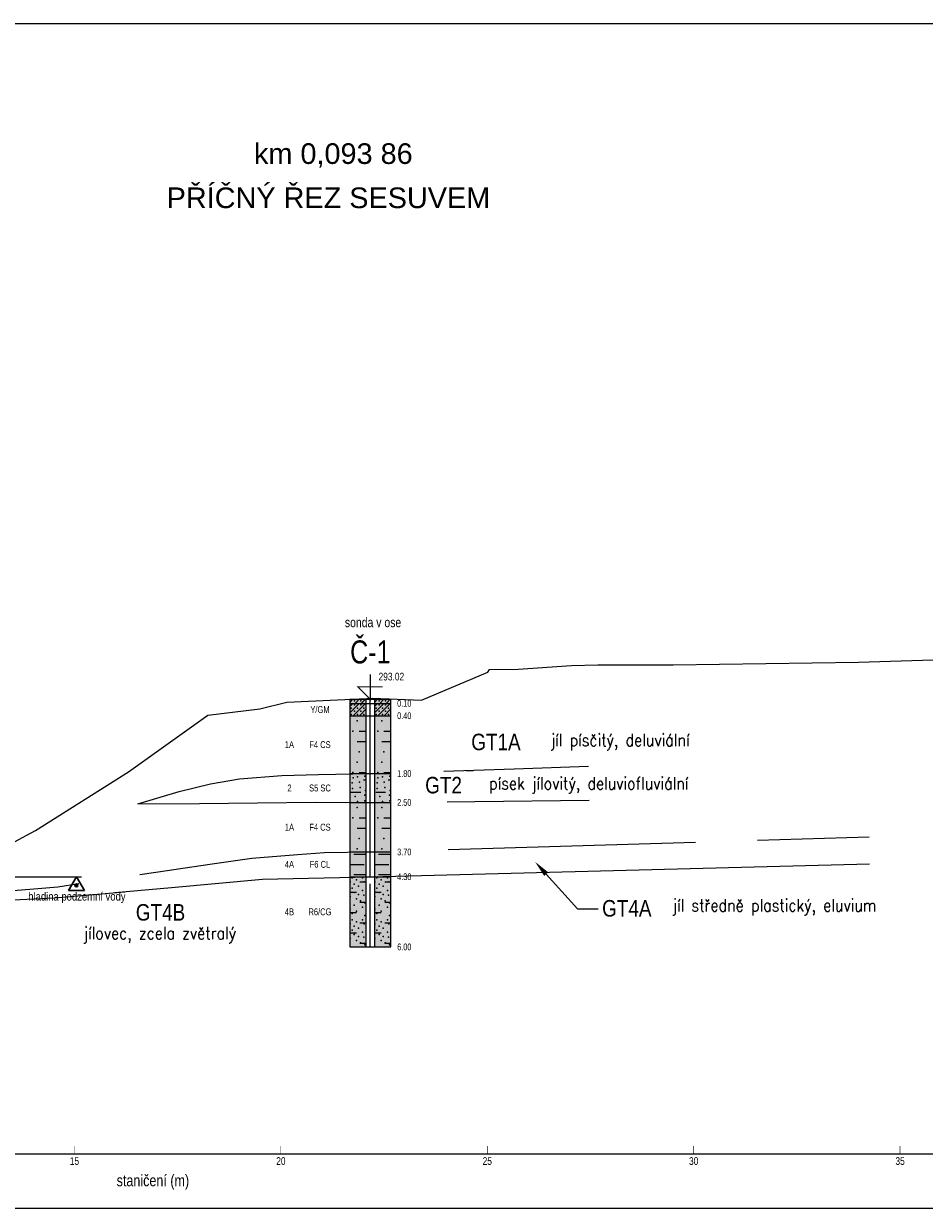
# Model space of a CAD drawing. Header units: metres. Extents: x -3.7 to 58.3, y 280.7 to 309.4.
# Tile 2 of 10: x 13.8 to 35.6, y 280.7 to 309.4. Entities that reach past the tile are written whole.
import ezdxf
from ezdxf import colors
from ezdxf.entities.mleader import LeaderData, LeaderLine
from ezdxf.enums import TextEntityAlignment as Align
from ezdxf.math import Vec2, Vec3

# ---------------------------------------------------------------- set-up
doc = ezdxf.new("R2010")
doc.units = ezdxf.units.M
for name, pattern in [('ACAD_ISO02W100', [15, 12, -3]), ('ACAD_ISO10W100', [18, 12, -3, 0, -3]), ('DASH-DOT', [3.556, 1.524, -1.016, 0, -1.016]), ('SOLID', [0]), ('ČERCHOVANÁ', [25.4, 12.7, -6.35, 0, -6.35])]:
    doc.linetypes.add(name, pattern=pattern)
for name, color, linetype in [('_GTC_geotypy', 6, 'Continuous'), ('_GTC_geotypy_popis', 7, 'Continuous'), ('_GTC_hladina_podzemni_vody', 5, 'ACAD_ISO10W100'), ('_GTC_popis', 7, 'Continuous'), ('_GTC_rozhrani_geotypu', 254, 'ACAD_ISO02W100'), ('_GTC_rozhrani_predkvarterniho_podkladu', 54, 'VÝRUB'), ('_GTC_teren', 3, 'Continuous'), ('_sonda_C-1', 6, 'SOLID')]:
    doc.layers.add(name, color=color, linetype=linetype)
doc.layers.add('_GTC_pomoc_netisk', color=4, linetype='Continuous', plot=False)
doc.styles.add('_GTC_geotypy_popis', font='romans.shx')
doc.styles.add('_GTC_popisy_Arial', font='arial.ttf')
doc.styles.add('_GTC_symboly_ArialN', font='ARIALN.TTF')
doc.styles.add('ARIAL', font='arial.ttf', dxfattribs={"width": 0.9})
doc.styles.add('Style-TXT', font='TXT.SHX')
doc.linetypes.add('VÝRUB', pattern='A,3,["V",Style-TXT,S=1,R=0,X=0,Y=-1],-1', length=4)

# ---------------------------------------------------------------- blocks, each defined once
blk = doc.blocks.new('_GTC_HPV')
at = {"layer": '_GTC_hladina_podzemni_vody', "linetype": 'ČERCHOVANÁ', "lineweight": 13}
h = blk.add_hatch(color=256, dxfattribs=at)
h.dxf.hatch_style = 1
h.paths.add_polyline_path([(-0.35, -2.09, 1), (0.35, -2.09, 1)])
at = {"layer": '_GTC_hladina_podzemni_vody', "linetype": 'Continuous', "lineweight": 30}
for p, q in [((0, 0), (-1.94, -3.36)), ((1.94, -3.36), (0, 0)), ((-1.94, -3.36), (1.94, -3.36))]:
    blk.add_line(p, q, dxfattribs=at)
blk.add_circle((0, -2.09), 0.352, dxfattribs=at)
at = {"layer": '_GTC_hladina_podzemni_vody', "color": 5, "insert": (-11.66, -3.76), "char_height": 2, "width": 23.684, "attachment_point": 1, "style": '_GTC_symboly_ArialN', "bg_fill": 3, "box_fill_scale": 1, "bg_fill_color": 256, "bg_fill_transparency": 0}
blk.add_mtext('hladina podzemní vody', dxfattribs=at)

msp = doc.modelspace()

# ---------------------------------------------------------------- linework, layer by layer
at = {"color": 7, "linetype": 'SOLID'}
for points, const_width in [([(15, 282), (15, 282.2)], 0.012), ([(20, 282), (20, 282.2)], 0.012), ([(25, 282), (25, 282.2)], 0.012), ([(30, 282), (30, 282.2)], 0.012), ([(35, 282), (35, 282.2)], 0.012), ([(-1.5, 282), (44.5, 282)], 0.03)]:
    msp.add_lwpolyline(points, dxfattribs=dict(at, const_width=const_width))
at = {"layer": '_sonda_C-1', "color": 7, "linetype": 'SOLID', "const_width": 0.03}
msp.add_lwpolyline([(22.167, 293.62), (22.167, 293.02), (21.867, 293.32), (22.467, 293.32)], dxfattribs=at)
at = {"layer": '_sonda_C-1', "color": 7, "linetype": 'SOLID'}
for points in [[(21.667, 292.944), (21.744, 293.02)], [(21.667, 292.944), (21.744, 293.02)], [(21.667, 293.02), (21.667, 292.92)], [(21.667, 293.02), (22.067, 293.02)], [(21.667, 293.02), (22.067, 293.02)], [(21.667, 292.92), (22.067, 292.92)], [(21.667, 292.844), (21.744, 292.92)], [(21.667, 292.691), (21.896, 292.92)], [(21.667, 292.844), (21.744, 292.92)], [(21.667, 292.691), (21.896, 292.92)], [(21.667, 292.92), (21.667, 292.62)], [(21.667, 292.92), (22.067, 292.92)], [(21.748, 292.62), (22.048, 292.92)], [(21.748, 292.62), (22.048, 292.92)], [(21.796, 292.92), (21.896, 293.02)], [(21.796, 292.92), (21.896, 293.02)], [(21.901, 292.62), (22.067, 292.787)], [(21.901, 292.62), (22.067, 292.787)], [(21.948, 292.92), (22.048, 293.02)], [(21.948, 292.92), (22.048, 293.02)], [(22.067, 292.92), (22.067, 293.02)], [(22.067, 293.02), (22.267, 293.02)], [(22.067, 293.02), (22.267, 293.02)], [(22.067, 292.62), (22.067, 292.92)], [(22.067, 292.92), (22.267, 292.92)], [(22.067, 292.92), (22.267, 292.92)], [(22.267, 292.944), (22.344, 293.02)], [(22.267, 292.944), (22.344, 293.02)], [(22.267, 293.02), (22.267, 292.92)], [(22.267, 293.02), (22.667, 293.02)], [(22.267, 293.02), (22.667, 293.02)], [(22.267, 292.92), (22.667, 292.92)], [(22.267, 292.844), (22.344, 292.92)], [(22.267, 292.691), (22.496, 292.92)], [(22.267, 292.844), (22.344, 292.92)], [(22.267, 292.691), (22.496, 292.92)], [(22.267, 292.92), (22.267, 292.62)], [(22.267, 292.92), (22.667, 292.92)], [(22.348, 292.62), (22.648, 292.92)], [(22.348, 292.62), (22.648, 292.92)], [(22.396, 292.92), (22.496, 293.02)], [(22.396, 292.92), (22.496, 293.02)], [(22.501, 292.62), (22.667, 292.787)], [(22.501, 292.62), (22.667, 292.787)], [(22.548, 292.92), (22.648, 293.02)], [(22.548, 292.92), (22.648, 293.02)], [(22.667, 292.92), (22.667, 293.02)], [(22.667, 292.62), (22.667, 292.92)], [(21.667, 292.62), (22.067, 292.62)], [(21.667, 292.62), (21.667, 291.22)], [(21.667, 292.62), (22.067, 292.62)], [(22.048, 292.495), (22.067, 292.495)], [(22.053, 292.62), (22.067, 292.634)], [(22.053, 292.62), (22.067, 292.634)], [(22.067, 291.22), (22.067, 292.62)], [(22.067, 292.62), (22.267, 292.62)], [(22.067, 292.62), (22.267, 292.62)], [(22.267, 292.62), (22.667, 292.62)], [(22.267, 292.62), (22.267, 291.22)], [(22.267, 292.62), (22.667, 292.62)], [(22.648, 292.495), (22.667, 292.495)], [(22.653, 292.62), (22.667, 292.634)], [(22.653, 292.62), (22.667, 292.634)], [(22.667, 291.22), (22.667, 292.62)], [(21.898, 292.245), (22.067, 292.245)], [(22.498, 292.245), (22.667, 292.245)], [(21.848, 291.995), (22.067, 291.995)], [(22.448, 291.995), (22.667, 291.995)], [(22.048, 291.495), (22.067, 291.495)], [(22.648, 291.495), (22.667, 291.495)], [(21.667, 291.22), (22.067, 291.22)], [(21.667, 291.22), (21.667, 290.52)], [(21.667, 291.22), (22.067, 291.22)], [(21.898, 291.245), (22.067, 291.245)], [(21.998, 291.07), (22.067, 291.07)], [(22.067, 290.52), (22.067, 291.22)], [(22.067, 291.22), (22.267, 291.22)], [(22.067, 291.22), (22.267, 291.22)], [(22.267, 291.22), (22.667, 291.22)], [(22.267, 291.22), (22.267, 290.52)], [(22.267, 291.22), (22.667, 291.22)], [(22.498, 291.245), (22.667, 291.245)], [(22.598, 291.07), (22.667, 291.07)], [(22.667, 290.52), (22.667, 291.22)], [(21.698, 290.77), (21.937, 290.77)], [(22.298, 290.77), (22.537, 290.77)], [(21.667, 290.52), (22.067, 290.52)], [(21.667, 290.52), (21.667, 289.32)], [(21.667, 290.52), (22.067, 290.52)], [(22.067, 289.32), (22.067, 290.52)], [(22.067, 290.52), (22.267, 290.52)], [(22.067, 290.52), (22.267, 290.52)], [(22.267, 290.52), (22.667, 290.52)], [(22.267, 290.52), (22.267, 289.32)], [(22.267, 290.52), (22.667, 290.52)], [(22.667, 289.32), (22.667, 290.52)], [(22.048, 290.395), (22.067, 290.395)], [(22.648, 290.395), (22.667, 290.395)], [(21.848, 289.895), (22.067, 289.895)], [(21.898, 290.145), (22.067, 290.145)], [(22.448, 289.895), (22.667, 289.895)], [(22.498, 290.145), (22.667, 290.145)], [(21.667, 289.32), (22.067, 289.32)], [(21.667, 289.32), (21.667, 288.72)], [(21.667, 289.32), (22.067, 289.32)], [(22.048, 289.395), (22.067, 289.395)], [(22.067, 288.72), (22.067, 289.32)], [(22.067, 289.32), (22.267, 289.32)], [(22.067, 289.32), (22.267, 289.32)], [(22.267, 289.32), (22.667, 289.32)], [(22.267, 289.32), (22.267, 288.72)], [(22.267, 289.32), (22.667, 289.32)], [(22.648, 289.395), (22.667, 289.395)], [(22.667, 288.72), (22.667, 289.32)], [(21.667, 289.02), (22.017, 289.02)], [(21.767, 289.27), (22.067, 289.27)], [(22.267, 289.02), (22.617, 289.02)], [(22.367, 289.27), (22.667, 289.27)], [(21.767, 288.77), (22.067, 288.77)], [(22.367, 288.77), (22.667, 288.77)], [(21.667, 288.72), (22.067, 288.72)], [(21.667, 288.72), (21.667, 287.02)], [(21.667, 288.72), (22.067, 288.72)], [(21.915, 288.596), (22.067, 288.596)], [(22.067, 287.02), (22.067, 288.72)], [(22.067, 288.72), (22.267, 288.72)], [(22.067, 288.72), (22.267, 288.72)], [(22.267, 288.72), (22.667, 288.72)], [(22.267, 288.72), (22.267, 287.02)], [(22.267, 288.72), (22.667, 288.72)], [(22.515, 288.596), (22.667, 288.596)], [(22.667, 287.02), (22.667, 288.72)], [(21.667, 288.349), (21.832, 288.349)], [(22.267, 288.349), (22.432, 288.349)], [(21.915, 288.101), (22.067, 288.101)], [(22.515, 288.101), (22.667, 288.101)], [(21.667, 287.854), (21.832, 287.854)], [(21.915, 287.606), (22.067, 287.606)], [(22.267, 287.854), (22.432, 287.854)], [(22.515, 287.606), (22.667, 287.606)], [(21.667, 287.359), (21.832, 287.359)], [(22.267, 287.359), (22.432, 287.359)], [(21.667, 287.02), (22.067, 287.02)], [(21.915, 287.111), (22.067, 287.111)], [(22.067, 287.02), (22.267, 287.02)], [(22.067, 287.02), (22.267, 287.02)], [(22.267, 287.02), (22.667, 287.02)], [(22.515, 287.111), (22.667, 287.111)]]:
    msp.add_lwpolyline(points, dxfattribs=at)
at = {"layer": '_sonda_C-1', "color": 7, "linetype": 'DASH-DOT'}
for points in [[(22.167, 292.92), (22.167, 293.02)], [(22.167, 292.62), (22.167, 292.92)], [(22.167, 291.22), (22.167, 292.62)], [(22.167, 290.52), (22.167, 291.22)], [(22.167, 289.32), (22.167, 290.52)], [(22.167, 288.72), (22.167, 289.32)], [(22.167, 287.02), (22.167, 288.72)]]:
    msp.add_lwpolyline(points, dxfattribs=at)
at = {"layer": '_sonda_C-1', "color": 7}
for p in [(21.706, 292.806), (21.782, 292.982), (21.782, 292.882), (21.858, 292.806), (21.934, 292.982), (21.934, 292.882), (22.01, 292.806), (22.306, 292.806), (22.382, 292.982), (22.382, 292.882), (22.458, 292.806), (22.534, 292.982), (22.534, 292.882), (22.61, 292.806), (21.706, 292.653), (21.782, 292.729), (21.845, 292.495), (21.858, 292.653), (21.934, 292.729), (22.01, 292.653), (22.306, 292.653), (22.382, 292.729), (22.445, 292.495), (22.458, 292.653), (22.534, 292.729), (22.61, 292.653), (21.745, 292.245), (22.345, 292.245), (21.898, 291.745), (22.498, 291.745), (21.845, 291.495), (22.445, 291.495), (21.745, 291.245), (21.751, 291.113), (21.859, 291.141), (22.036, 291.16), (22.345, 291.245), (22.351, 291.113), (22.459, 291.141), (22.636, 291.16), (21.731, 290.992), (21.736, 290.86), (21.904, 291.01), (21.921, 290.879), (22.051, 290.813), (22.331, 290.992), (22.336, 290.86), (22.504, 291.01), (22.521, 290.879), (22.651, 290.813), (21.801, 290.665), (21.859, 290.541), (22.031, 290.692), (22.036, 290.56), (22.401, 290.665), (22.459, 290.541), (22.631, 290.692), (22.636, 290.56), (21.845, 290.395), (22.445, 290.395), (21.745, 290.145), (22.345, 290.145), (21.898, 289.645), (22.498, 289.645), (21.845, 289.395), (22.445, 289.395), (21.676, 288.593), (21.727, 288.695), (21.727, 288.441), (21.778, 288.542), (21.829, 288.644), (21.88, 288.491), (21.981, 288.695), (22.016, 288.598), (22.276, 288.593), (22.327, 288.695), (22.327, 288.441), (22.378, 288.542), (22.429, 288.644), (22.48, 288.491), (22.581, 288.695), (22.616, 288.598), (21.676, 288.237), (21.778, 288.339), (21.829, 288.187), (21.88, 288.288), (21.981, 288.39), (22.009, 288.272), (22.276, 288.237), (22.378, 288.339), (22.429, 288.187), (22.48, 288.288), (22.581, 288.39), (22.609, 288.272), (21.676, 287.933), (21.778, 288.034), (21.829, 287.882), (21.93, 288.136), (21.981, 287.983), (22.032, 288.085), (22.276, 287.933), (22.378, 288.034), (22.429, 287.882), (22.53, 288.136), (22.581, 287.983), (22.632, 288.085), (21.676, 287.577), (21.727, 287.831), (21.727, 287.679), (21.829, 287.628), (21.981, 287.679), (22.016, 287.582), (22.032, 287.78), (22.276, 287.577), (22.327, 287.831), (22.327, 287.679), (22.429, 287.628), (22.581, 287.679), (22.616, 287.582), (22.632, 287.78), (21.727, 287.425), (21.778, 287.526), (21.778, 287.323), (21.88, 287.475), (21.981, 287.374), (22.327, 287.425), (22.378, 287.526), (22.378, 287.323), (22.48, 287.475), (22.581, 287.374), (21.676, 287.221), (21.829, 287.171), (21.88, 287.272), (21.93, 287.12), (22.009, 287.256), (22.032, 287.069), (22.276, 287.221), (22.429, 287.171), (22.48, 287.272), (22.53, 287.12), (22.609, 287.256), (22.632, 287.069)]:
    msp.add_point(p, dxfattribs=at)
for points in [[(21.667, 292.92), (22.067, 292.92), (21.667, 293.02), (22.067, 293.02)], [(22.267, 292.92), (22.667, 292.92), (22.267, 293.02), (22.667, 293.02)]]:
    msp.add_solid(points, dxfattribs=at)
at = {"layer": '_sonda_C-1', "color": 1}
for points in [[(21.667, 292.62), (22.067, 292.62), (21.667, 292.92), (22.067, 292.92)], [(22.267, 292.62), (22.667, 292.62), (22.267, 292.92), (22.667, 292.92)]]:
    msp.add_solid(points, dxfattribs=at)
at = {"layer": '_sonda_C-1', "color": 51}
for points in [[(21.667, 291.22), (22.067, 291.22), (21.667, 292.62), (22.067, 292.62)], [(22.267, 291.22), (22.667, 291.22), (22.267, 292.62), (22.667, 292.62)], [(21.667, 289.32), (22.067, 289.32), (21.667, 290.52), (22.067, 290.52)], [(22.267, 289.32), (22.667, 289.32), (22.267, 290.52), (22.667, 290.52)]]:
    msp.add_solid(points, dxfattribs=at)
at = {"layer": '_sonda_C-1', "color": 141}
for points in [[(21.667, 290.52), (22.067, 290.52), (21.667, 291.22), (22.067, 291.22)], [(22.267, 290.52), (22.667, 290.52), (22.267, 291.22), (22.667, 291.22)]]:
    msp.add_solid(points, dxfattribs=at)
at = {"layer": '_sonda_C-1', "color": 52}
for points in [[(21.667, 288.72), (22.067, 288.72), (21.667, 289.32), (22.067, 289.32)], [(22.267, 288.72), (22.667, 288.72), (22.267, 289.32), (22.667, 289.32)]]:
    msp.add_solid(points, dxfattribs=at)
at = {"layer": '_sonda_C-1', "color": 60}
for points in [[(21.667, 287.02), (22.067, 287.02), (21.667, 288.72), (22.067, 288.72)], [(22.267, 287.02), (22.667, 287.02), (22.267, 288.72), (22.667, 288.72)]]:
    msp.add_solid(points, dxfattribs=at)

# ---------------------------------------------------------------- block references
at = {"layer": '_GTC_hladina_podzemni_vody', "xscale": 0.1, "yscale": 0.1, "zscale": 0.1}
msp.add_blockref('_GTC_HPV', (15.047, 288.719, -1132046.459), dxfattribs=at)

# ---------------------------------------------------------------- texts
at = {"color": 7, "style": 'ARIAL', "width": 0.78}
for s, height, p in [('15', 0.186, (15, 281.925)), ('20', 0.186, (20, 281.925)), ('25', 0.186, (25, 281.925)), ('30', 0.186, (30, 281.925)), ('35', 0.186, (35, 281.925)), ('staničení (m)', 0.279, (16.9, 281.5))]:
    msp.add_text(s, height=height, dxfattribs=at).set_placement(p, align=Align.TOP_CENTER)
at = {"layer": '_GTC_geotypy', "char_height": 0.4, "width": 0.61625, "attachment_point": 2, "style": '_GTC_symboly_ArialN'}
for s, insert in [('GT1A', (25.21, 292.185, -1132046.459)), ('GT2', (23.941, 291.139, -1132046.459)), ('GT4B', (17.084, 288.057, -1132046.459))]:
    msp.add_mtext(s, dxfattribs=dict(at, insert=insert))
at = {"layer": '_GTC_geotypy_popis', "insert": (17.065, 287.504, -1132046.459), "char_height": 0.3, "width": 3.55163, "attachment_point": 2, "style": '_GTC_geotypy_popis'}
msp.add_mtext('{\\W0.85;jílovec, zcela zvětralý}', dxfattribs=at)
at = {"layer": '_GTC_popis', "ltscale": 5, "style": '_GTC_popisy_Arial'}
for s, p in [('km 0,093 86', (21.271, 305.839)), ('PŘÍČNÝ ŘEZ SESUVEM', (21.152, 304.769))]:
    msp.add_text(s, height=0.5, dxfattribs=at).set_placement(p, align=Align.BOTTOM_CENTER)
at = {"layer": '_sonda_C-1', "color": 7, "style": 'ARIAL', "width": 0.78}
for s, height, p in [('sonda v ose', 0.2325, (22.233, 294.696)), ('Č-1', 0.558, (22.167, 293.72))]:
    msp.add_text(s, height=height, dxfattribs=at).set_placement(p, align=Align.BOTTOM_CENTER)
msp.add_text('293.02', height=0.186, dxfattribs=at).set_placement((22.367, 293.42), align=Align.BOTTOM_LEFT)
for s, p in [('Y/GM', (20.947, 292.77)), ('F4 CS', (20.947, 291.92)), ('S5 SC', (20.947, 290.87)), ('F4 CS', (20.947, 289.92)), ('F6 CL', (20.947, 289.02)), ('R6/CG', (20.947, 287.87))]:
    msp.add_text(s, height=0.1674, dxfattribs=at).set_placement(p, align=Align.MIDDLE_CENTER)
for s, p in [('0.10', (22.817, 292.92)), ('0.40', (22.817, 292.62)), ('1.80', (22.817, 291.22)), ('2.50', (22.817, 290.52)), ('3.70', (22.817, 289.32)), ('4.30', (22.817, 288.72)), ('6.00', (22.817, 287.02))]:
    msp.add_text(s, height=0.1628, dxfattribs=at).set_placement(p, align=Align.MIDDLE_LEFT)
at = {"layer": '_sonda_C-1', "color": 6, "style": 'ARIAL', "width": 0.78}
for s, height, p in [('1A', 0.1674, (20.208, 291.92)), ('2', 0.167, (20.208, 290.87)), ('1A', 0.1674, (20.208, 289.92)), ('4A', 0.1674, (20.208, 289.02)), ('4B', 0.1674, (20.208, 287.87))]:
    msp.add_text(s, height=height, dxfattribs=at).set_placement(p, align=Align.MIDDLE_CENTER)

# ---------------------------------------------------------------- leaders
at = {"layer": '_GTC_rozhrani_geotypu'}
ml = msp.add_multileader_mtext('Standard', dxfattribs=at)
ml.set_content('', color=256, style='_GTC_popisy_Arial')
ml.set_leader_properties(color=256)
ml.build(insert=Vec2(0, 0))
ml.multileader.update_dxf_attribs({"dogleg_length": 5, "arrow_head_size": 0.4, "scale": 0.1})
ctx = ml.context
ctx.base_point, ctx.scale, ctx.char_height, ctx.arrow_head_size, ctx.landing_gap_size, ctx.plane_origin = Vec3(27.684, 287.942), 0.1, 0.4, 0.4, 0.2, Vec3(30.026, 288.737)
notes = []
notes.append((ctx, [(1, (1, 1, 0), (27.184, 287.942), (1, 0), 0.5, [(0, [(26.159, 289.081)], 0, [])])]))
ctx.mtext.insert, ctx.mtext.flow_direction = Vec3(27.884, 288.142), 5
for ctx, leaders in notes:
    for number, flags, end, landing, length, lines in leaders:
        leader = LeaderData()
        leader.index, (leader.has_last_leader_line, leader.has_dogleg_vector, leader.attachment_direction) = number, flags
        leader.last_leader_point, leader.dogleg_vector, leader.dogleg_length = Vec3(end), Vec3(landing), length
        for number, points, colour, breaks in lines:
            line = LeaderLine()
            line.index, line.vertices, line.color, line.breaks = number, Vec3.list(points), colors.encode_raw_color(colour), breaks
            leader.lines.append(line)
        ctx.leaders.append(leader)

# ---------------------------------------------------------------- next in the draw order: linework, layer by layer
at = {"layer": '_GTC_hladina_podzemni_vody', "ltscale": 0.5, "flags": 128}
msp.add_lwpolyline([(9.171, 288.715), (12.677, 288.72), (16.236, 288.72)], dxfattribs=at)
at = {"layer": '_GTC_rozhrani_geotypu', "ltscale": 0.5, "flags": 128}
msp.add_lwpolyline([(9.125, 288.599), (12.677, 288.32), (14.593, 288.479), (16.968, 288.827), (18.335, 289.035), (19.299, 289.171), (20.403, 289.26), (21.056, 289.306), (22.167, 289.32), (34.255, 289.687)], dxfattribs=at)
at = {"layer": '_GTC_rozhrani_predkvarterniho_podkladu', "flags": 128}
msp.add_lwpolyline([(9.126, 288.339), (12.677, 288.12), (14.517, 288.211), (17.351, 288.458), (19.553, 288.66), (22.167, 288.72), (34.259, 289.033)], dxfattribs=at)

# ---------------------------------------------------------------- next in the draw order: texts
at = {"layer": '_GTC_geotypy_popis', "insert": (27.458, 291.133, -1132046.459), "char_height": 0.3, "width": 5.66747, "attachment_point": 2, "style": '_GTC_geotypy_popis', "bg_fill": 2}
msp.add_mtext('{\\W0.85;písek jílovitý, deluviofluviální}', dxfattribs=at)

# ---------------------------------------------------------------- next in the draw order: linework, layer by layer
at = {"layer": '_GTC_rozhrani_geotypu', "ltscale": 0.5, "flags": 128}
for points in [[(16.531, 290.486), (17.539, 290.785), (18.299, 290.973), (18.996, 291.091), (20.021, 291.174), (20.913, 291.2), (22.167, 291.22), (25.654, 291.336), (27.453, 291.396)], [(16.531, 290.486), (18.027, 290.491), (19.431, 290.508), (20.849, 290.524), (22.167, 290.52), (24.702, 290.542), (27.471, 290.573)]]:
    msp.add_lwpolyline(points, dxfattribs=at)
at = {"layer": '_GTC_teren', "linetype": 'Continuous', "lineweight": -3}
msp.add_lwpolyline([(13.34, 289.451), (14.053, 289.841), (16.308, 291.26), (18.229, 292.635), (19.494, 292.79), (20.143, 292.947), (22.076, 293.041), (22.23, 293.046), (23.404, 292.994), (24.648, 293.519), (25.011, 293.674), (25.056, 293.743), (25.752, 293.752), (27.038, 293.836), (27.681, 293.852), (29.506, 293.853), (33.992, 293.921), (37.349, 294.027)], dxfattribs=at)

# ---------------------------------------------------------------- next in the draw order: texts
at = {"layer": '_GTC_geotypy_popis', "insert": (31.956, 288.18, -1132046.459), "char_height": 0.3, "width": 5.66747, "attachment_point": 2, "style": '_GTC_geotypy_popis', "bg_fill": 2}
msp.add_mtext('{\\W0.85;jíl středně plastický, eluvium}', dxfattribs=at)

# ---------------------------------------------------------------- next in the draw order: texts
at = {"layer": '_GTC_geotypy', "insert": (28.38, 288.155, -1132046.459), "char_height": 0.4, "width": 0.61625, "attachment_point": 2, "style": '_GTC_symboly_ArialN'}
msp.add_mtext('GT4A', dxfattribs=at)
at = {"layer": '_GTC_geotypy_popis', "insert": (28.218, 292.182, -1132046.459), "char_height": 0.3, "width": 4.22743, "attachment_point": 2, "style": '_GTC_geotypy_popis', "bg_fill": 2}
msp.add_mtext('{\\W0.85;jíl písčitý, deluviální}', dxfattribs=at)

# ---------------------------------------------------------------- next in the draw order: linework, layer by layer
at = {"layer": '_GTC_pomoc_netisk'}
msp.add_lwpolyline([(-3.708, 280.687), (58.292, 280.687), (58.292, 309.387), (-3.708, 309.387)], close=True, dxfattribs=at)

doc.saveas('drawing.dxf')
